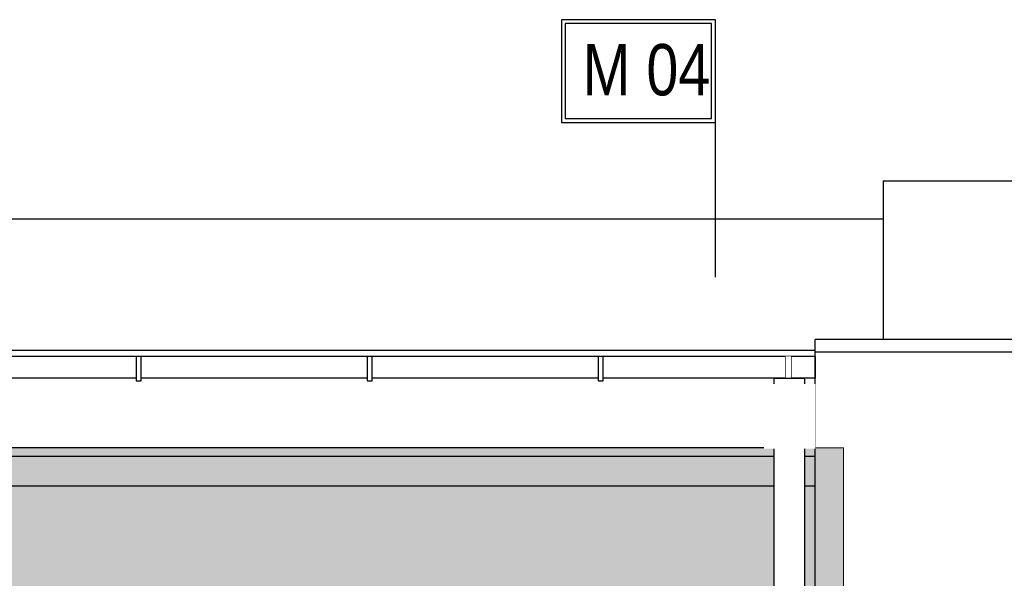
# Model space of a CAD drawing. Header units: millimetres. Extents: x 59331 to 112314, y -16110 to 34390.
# Tile 92 of 198: x 86429 to 86813, y -2023 to -1805. Entities that reach past the tile are written whole.
import ezdxf

# ---------------------------------------------------------------- set-up
doc = ezdxf.new("R2010")
doc.units = ezdxf.units.MM
doc.set_wipeout_variables(frame=1)
doc.linetypes.add('DASHED2', pattern=[0.375, 0.25, -0.125])
doc.layers.get('DEFPOINTS').update_dxf_attribs({"lineweight": 9})
for name, color, linetype in [('_HSA_OPIS', 43, 'Continuous'), ('_HSA_WIDOKOWE', 1, 'Continuous'), ('_HSA_WIDOKOWE_CIENKIE', 8, 'Continuous'), ('_HSA_ŚCIANY_CIENKIE', 2, 'Continuous'), ('_HSA_ŚCIANY_DZIAŁOWE', 6, 'Continuous'), ('_HSA_ŚCIANY_KONSTRUKCYJNE', 3, 'Continuous')]:
    doc.layers.add(name, color=color, linetype=linetype)
doc.layers.add('_HSA_POMOC', color=120, linetype='Continuous', plot=False)
doc.layers.add('_HSA_WYDZIELENIA_POŻAROWE_240_MIN', color=7, linetype='DASHED2', true_color=0xab1603)
doc.styles.add('ARIAL_100', font='Arial.ttf', dxfattribs={"width": 0.8, "height": 20})

# ---------------------------------------------------------------- blocks, each defined once
blk = doc.blocks.new('*U1007')
at = {"transparency": 33554559}
h = blk.add_hatch(color=256, dxfattribs=at)
h.dxf.hatch_style = 1
h.paths.add_polyline_path([(0, 583), (-1011, 583), (-1011, 0), (0, 0)])
at = {"layer": 'DEFPOINTS'}
blk.add_lwpolyline([(0, 583), (-1011, 583), (-1011, 0), (0, 0), (0, 583)], close=True, dxfattribs=at)
blk = doc.blocks.new('*U61')
blk.add_wipeout([(0, 8.5), (0, 0), (10264, 0), (10264, 8.5)])
for p, q in [((10264, 8.5), (0, 8.5)), ((10264, 8.5), (10264, 0)), ((10264, 0), (0, 0))]:
    blk.add_line(p, q)
blk.add_lwpolyline([(10254.53, -1), (10252.53, -1), (10252.53, 8.5), (10254.53, 8.5)], close=True)
for points in [[(9999.47, -1), (10001.47, -1), (10001.47, 8.5), (9999.47, 8.5)], [(10089.47, -1), (10091.47, -1), (10091.47, 8.5), (10089.47, 8.5)], [(10179.47, -1), (10181.47, -1), (10181.47, 8.5), (10179.47, 8.5)], [(10254.53, -1), (10252.53, -1), (10252.53, 8.5), (10254.53, 8.5)]]:
    blk.add_wipeout(points)
for points in [[(9999.47, -1), (10001.47, -1), (10001.47, 8.5), (9999.47, 8.5)], [(10089.47, -1), (10091.47, -1), (10091.47, 8.5), (10089.47, 8.5)], [(10179.47, -1), (10181.47, -1), (10181.47, 8.5), (10179.47, 8.5)]]:
    blk.add_lwpolyline(points, close=True)
blk = doc.blocks.new('*U354')
at = {"layer": '_HSA_POMOC'}
for p, q in [((-12.1, -164.64), (-12.1, -165.64)), ((-12.6, -165.14), (-11.6, -165.14))]:
    blk.add_line(p, q, dxfattribs=at)
blk.add_wipeout([(-6, 0), (6, 0), (6, -144.45), (5.99, -144.86), (5.94, -145.27), (5.88, -145.65), (5.78, -146.05), (5.67, -146.4), (5.49, -146.87), (5.29, -147.28), (5.07, -147.66), (4.88, -147.94), (4.58, -148.33), (4.37, -148.57), (3.95, -148.97), (3.75, -149.14), (3.42, -149.39), (3.06, -149.62), (2.74, -149.79), (2.55, -149.88), (-9.54, -155.57), (-9.82, -155.69), (-10.31, -155.87), (-10.72, -155.98), (-11.2, -156.08), (-11.6, -156.12), (-12.1, -156.14), (-12.6, -156.12), (-12.95, -156.08), (-13.56, -155.96), (-13.87, -155.87), (-14.21, -155.76), (-14.66, -155.57), (-14.89, -155.45), (-15.24, -155.26), (-15.56, -155.04), (-15.85, -154.83), (-16.09, -154.63), (-16.33, -154.39), (-16.56, -154.15), (-16.85, -153.81), (-17.07, -153.5), (-17.29, -153.15), (-17.45, -152.86), (-17.6, -152.52), (-17.73, -152.2), (-17.81, -151.98), (-17.92, -151.59), (-18, -151.19), (-18.05, -150.89), (-18.09, -150.51), (-18.1, -150.14), (-18.09, -149.89), (-18.06, -149.51), (-18.02, -149.18), (-17.96, -148.88), (-17.85, -148.43), (-17.74, -148.1), (-17.61, -147.77), (-17.49, -147.52), (-17.3, -147.15), (-17.03, -146.72), (-16.87, -146.51), (-16.61, -146.19), (-16.43, -146), (-16.13, -145.7), (-15.96, -145.55), (-15.79, -145.41), (-15.5, -145.2), (-15.18, -145), (-15.07, -144.93), (-14.85, -144.81), (-14.85, -144.81), (-6, -140.65)])
for p, q in [((-6, 0), (6, 0)), ((6, -144.45), (6, 0)), ((-6, -140.65), (-6, 0)), ((-14.65, -144.71), (-2.55, -139.02)), ((2.55, -149.88), (-9.54, -155.57))]:
    blk.add_line(p, q)
for points in [[(-7, -10), (7, -10), (7, -12), (-7, -12)], [(-7, -131.45), (7, -131.45), (7, -133.45), (-7, -133.45)]]:
    blk.add_lwpolyline(points, close=True)
blk.add_circle((-12.1, -150.14), 6)
blk.add_arc((0, -144.45), 6, 295.1878, 115.1878)
for points in [[(-7, -12), (-7, -10), (7, -10), (7, -12)], [(-7, -133.45), (-7, -131.45), (7, -131.45), (7, -133.45)]]:
    blk.add_wipeout(points)
blk = doc.blocks.new('A$C43494AD3')
blk.add_wipeout([(-70, 40), (-70, 0), (-10, 0), (-10, 40)])
for points in [[(-70, 40), (-10, 40), (-10, 0), (-70, 0)], [(-68.5, 38.5), (-11.5, 38.5), (-11.5, 1.5), (-68.5, 1.5)]]:
    blk.add_lwpolyline(points, close=True)
at = {"style": 'ARIAL_100', "width": 0.8}
blk.add_attdef('M_01', (-61.74, 9.75), '', height=20, dxfattribs=at)

msp = doc.modelspace()

# ---------------------------------------------------------------- linework, layer by layer
at = {"layer": '_HSA_WIDOKOWE'}
for q in [(86765.83, -1929.46), (86818.83, -1867.61)]:
    msp.add_line((86765.83, -1867.61), q, dxfattribs=at)
at = {"layer": '_HSA_WIDOKOWE_CIENKIE', "ltscale": 10}
msp.add_line((86765.83, -1882.61), (76475.33, -1882.61), dxfattribs=at)
at = {"layer": '_HSA_ŚCIANY_CIENKIE', "ltscale": 10}
for p, q in [((86739.33, -1933.82), (76475.33, -1933.82)), ((86739.33, -1971.69), (76475.33, -1971.69))]:
    msp.add_line(p, q, dxfattribs=at)
at = {"layer": '_HSA_ŚCIANY_DZIAŁOWE', "ltscale": 10}
for p, q in [((86739.33, -1975.14), (76475.33, -1975.14)), ((86739.33, -1986.69), (76475.33, -1986.69))]:
    msp.add_line(p, q, dxfattribs=at)
at = {"layer": '_HSA_ŚCIANY_KONSTRUKCYJNE', "ltscale": 10}
msp.add_line((86818.83, -1929.46), (86739.33, -1929.46), dxfattribs=at)

# ---------------------------------------------------------------- block references
at = {"layer": '_HSA_OPIS'}
ref = msp.add_blockref('A$C43494AD3', (86710.5, -1804.87), dxfattribs=dict(at, xscale=-1, rotation=180))
ref.add_attrib('M_01', 'M 04', (86648.76, -1834.36), dxfattribs={"layer": '0', "height": 20, "style": 'ARIAL_100', "width": 0.8})
at = {"layer": '_HSA_WIDOKOWE'}
msp.add_blockref('*U61', (76475.33, -1944.56), dxfattribs=at)
at = {"layer": '_HSA_WYDZIELENIA_POŻAROWE_240_MIN', "ltscale": 100}
msp.add_blockref('*U1007', (86750.33, -2554.69), dxfattribs=at)

# ---------------------------------------------------------------- next in the draw order: linework, layer by layer
at = {"layer": '_HSA_OPIS'}
msp.add_line((86700.5, -1905.18), (86700.5, -1844.87), dxfattribs=at)
at = {"layer": '_HSA_WIDOKOWE_CIENKIE', "ltscale": 10}
msp.add_lwpolyline([(88358.19, -2016.55), (86818.69, -1934.46), (86739.33, -1934.46)], dxfattribs=at)
at = {"layer": '_HSA_ŚCIANY_KONSTRUKCYJNE', "ltscale": 10}
msp.add_line((86739.33, -2549.69), (86739.33, -1929.46), dxfattribs=at)

# ---------------------------------------------------------------- next in the draw order: block references
at = {"layer": '_HSA_WIDOKOWE'}
msp.add_blockref('*U354', (86729.33, -1944.56), dxfattribs=at)

# ---------------------------------------------------------------- next in the draw order: wipeouts: each hides what was drawn before it
msp.add_wipeout([(86719.33, -1946.86), (86739.33, -1946.86), (86739.33, -1972.08), (86719.33, -1972.08)]).dxf.layer = '_HSA_WIDOKOWE'

doc.saveas('drawing.dxf')
